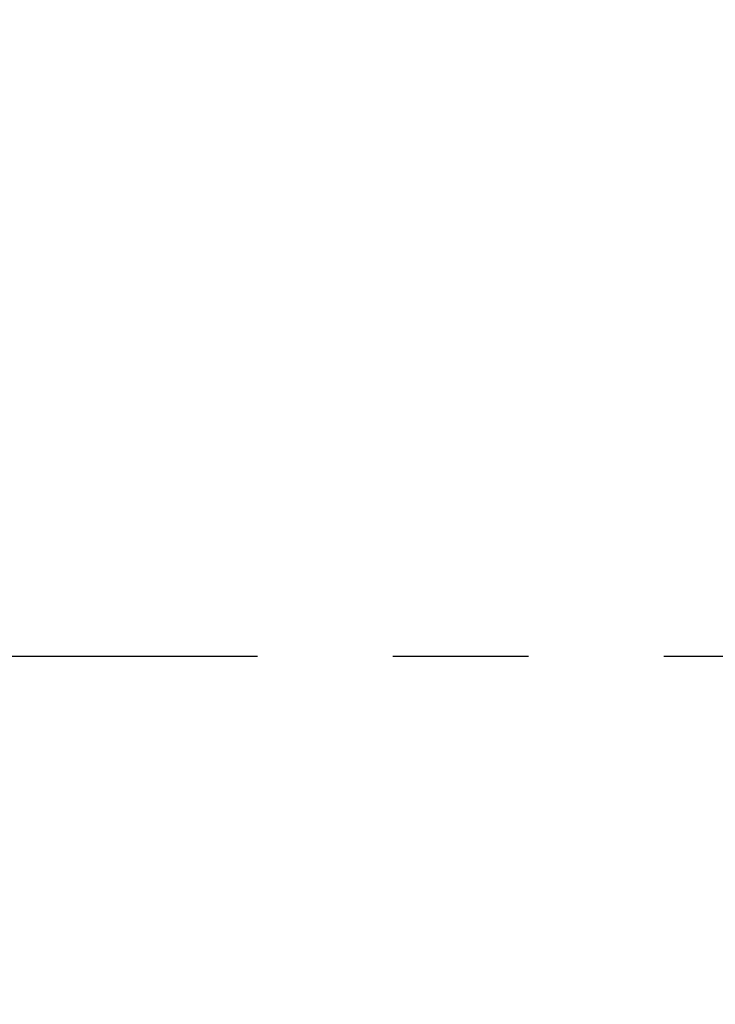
# Model space of a CAD drawing. Header units: millimetres. Extents: x 0 to 4200, y 0 to 2974.
# Tile 36 of 40: x 3160 to 3290, y 1757 to 1942. Entities that reach past the tile are written whole.
import ezdxf

# ---------------------------------------------------------------- set-up
doc = ezdxf.new("R2010")
doc.units = ezdxf.units.MM
doc.header["$LTSCALE"] = 10
doc.linetypes.add('CENTERX2', pattern=[20.32, 12.7, -2.54, 2.54, -2.54])
doc.layers.add('中心线层', color=6, linetype='CENTERX2', lineweight=25)
doc.layers.add('标注层', color=150, linetype='Continuous')
doc.styles.add('SLDTEXTSTYLE1', font='仿宋_GB2312')
doc.dimstyles.new('SLDDIMSTYLE0', dxfattribs={"dimtxt": 35, "dimasz": 40, "dimexe": 0, "dimexo": 0.0625, "dimgap": 8.75, "dimtad": 0, "dimtih": 1, "dimtoh": 1, "dimrnd": 1e-09, "dimzin": 12, "dimdsep": 46, "dimtxsty": 'SLDTEXTSTYLE1', "dimsah": 1, "dimcen": 0, "dimadec": 0, "dimazin": 3, "dimtfac": 1, "dimtdec": 3, "dimtofl": 0, "dimtmove": 0, "dimatfit": 3, "dimfxl": 1, "dimfrac": 2, "dimtolj": 1, "dimtzin": 12, "dimarcsym": 0})

# ---------------------------------------------------------------- blocks, each defined once
blk = doc.blocks.new('_D_3')
at = {"layer": '标注层'}
for p, q in [((3842.05, 2336.14), (3963.72, 2417.76)), ((3963.72, 2417.76), (4093.89, 2417.76))]:
    blk.add_line(p, q, dxfattribs=at)
blk.add_solid([(3842.05, 2336.14), (3878.05, 2354.27), (3872.48, 2362.58)], dxfattribs=at)
at = {"layer": '标注层', "char_height": 35, "attachment_point": 1, "style": 'SLDTEXTSTYLE1'}
for s, insert in [('%%c', (3973.72, 2462.88)), ('1844', (4012.42, 2462.88))]:
    blk.add_mtext(s, dxfattribs=dict(at, insert=insert))
blk = doc.blocks.new('SW_CENTERMARKSYMBOL_3')
at = {"layer": '中心线层', "color": 0}
blk.add_line((1, 0), (922.5, 0), dxfattribs=at)

msp = doc.modelspace()

# ---------------------------------------------------------------- linework, layer by layer
at = {"layer": '中心线层', "linetype": 'CENTERX2'}
msp.add_arc((3076.381, 1822.491), 922, 95, 85, dxfattribs=at)

# ---------------------------------------------------------------- block references
at = {"layer": '中心线层'}
msp.add_blockref('SW_CENTERMARKSYMBOL_3', (3076.381, 1822.491), dxfattribs=at)

# ---------------------------------------------------------------- dimensions: what is measured, and where the dimension line sits
at = {"layer": '标注层'}
dim = msp.add_diameter_dim_2p(p1=(2310.713, 1308.841), p2=(3842.049, 2336.141), dimstyle='SLDDIMSTYLE0', dxfattribs=at)
dim.commit()
dim.dimension.update_dxf_attribs({"geometry": '_D_3', "text_midpoint": (4033.803, 2440.998), "dimtype": 163})

doc.saveas('drawing.dxf')
